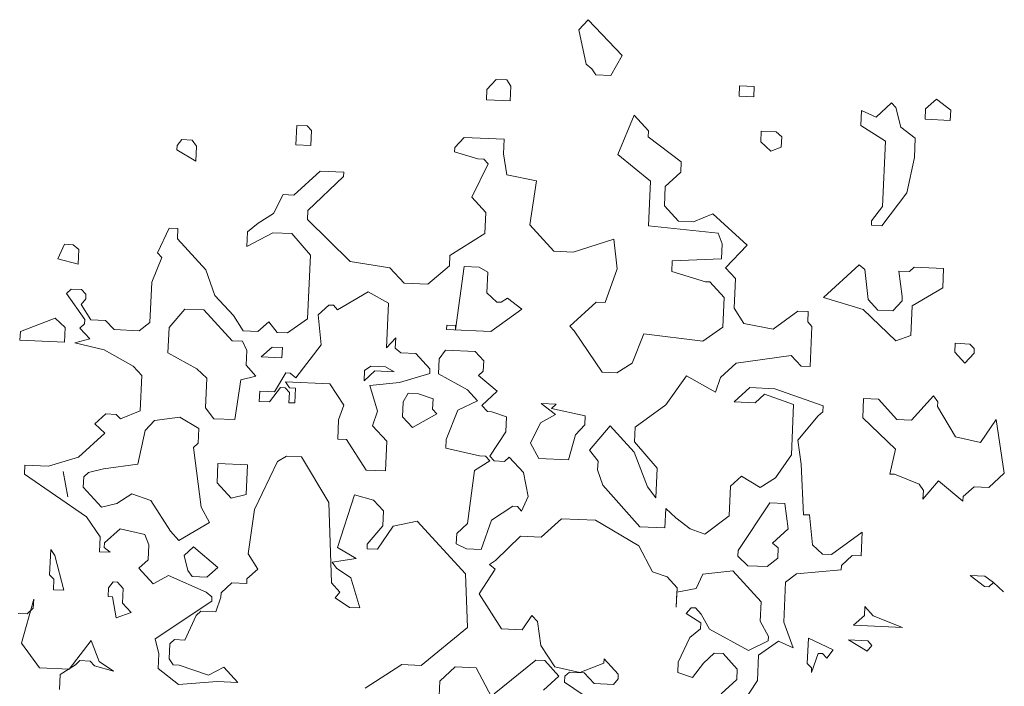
# Model space of a CAD drawing. Header units: metres. Extents: x 199581 to 207779, y 462378 to 466293.
# Tile 38 of 134: x 207399.858 to 207400.627, y 465968.136 to 465968.656. Entities that reach past the tile are written whole.
import ezdxf

# ---------------------------------------------------------------- set-up
doc = ezdxf.new("R2010")
doc.units = ezdxf.units.M
doc.layers.get('0').update_dxf_attribs({"lineweight": 25})
doc.layers.add('V-WE-GR-BOOM-SD', color=10, linetype='Continuous', lineweight=18)

# ---------------------------------------------------------------- blocks, each defined once
blk = doc.blocks.new('struik2')
for p, q in [((215453.9512, 542678.1379), (215453.9265, 542678.1092)), ((215454.0493, 542678.0432), (215453.9512, 542678.1379)), ((215453.9265, 542678.1092), (215453.9508, 542678.0148)), ((215454.0204, 542677.9859), (215454.0493, 542678.0432)), ((215453.9508, 542678.0148), (215453.9672, 542678.0024)), ((215453.9672, 542678.0024), (215453.9794, 542677.986)), ((215453.9794, 542677.986), (215454.0204, 542677.9859)), ((215454.3773, 542677.9724), (215454.3772, 542677.9437)), ((215454.4183, 542677.9723), (215454.3773, 542677.9724)), ((215454.4182, 542677.9436), (215454.4183, 542677.9723)), ((215453.7045, 542677.9623), (215453.6798, 542677.9336)), ((215453.7332, 542677.9622), (215453.7045, 542677.9623)), ((215453.7455, 542677.9457), (215453.7332, 542677.9622)), ((215453.7453, 542677.9047), (215453.7455, 542677.9457)), ((215454.9229, 542677.9583), (215454.8941, 542677.9297)), ((215454.9638, 542677.9295), (215454.9229, 542677.9583)), ((215453.6798, 542677.9336), (215453.6797, 542677.9049)), ((215454.3772, 542677.9437), (215454.4182, 542677.9436)), ((215454.7176, 542677.918), (215454.7175, 542677.8769)), ((215454.7586, 542677.9014), (215454.7176, 542677.918)), ((215454.7998, 542677.9423), (215454.7586, 542677.9014)), ((215454.812, 542677.93), (215454.7998, 542677.9423)), ((215454.8283, 542677.8766), (215454.812, 542677.93)), ((215454.8941, 542677.9297), (215454.894, 542677.901)), ((215454.9637, 542677.9008), (215454.9638, 542677.9295)), ((215453.6797, 542677.9049), (215453.7453, 542677.9047)), ((215454.894, 542677.901), (215454.9637, 542677.9008)), ((215454.0898, 542677.879), (215454.0485, 542677.7683)), ((215454.1307, 542677.8378), (215454.0898, 542677.879)), ((215454.7175, 542677.8769), (215454.7871, 542677.8357)), ((215454.8692, 542677.8477), (215454.8283, 542677.8766)), ((215454.1307, 542677.8214), (215454.1307, 542677.8378)), ((215454.4426, 542677.8491), (215454.4425, 542677.8204)), ((215454.4836, 542677.849), (215454.4426, 542677.8491)), ((215454.5, 542677.8366), (215454.4836, 542677.849)), ((215454.4999, 542677.8079), (215454.5, 542677.8366)), ((215454.7871, 542677.8357), (215454.7865, 542677.6552)), ((215454.869, 542677.7944), (215454.8692, 542677.8477)), ((215453.1584, 542677.8122), (215453.1582, 542677.7589)), ((215453.1871, 542677.8121), (215453.1584, 542677.8122)), ((215453.1994, 542677.7998), (215453.1871, 542677.8121)), ((215454.2248, 542677.7555), (215454.1307, 542677.8214)), ((215454.4425, 542677.8204), (215454.4711, 542677.7957)), ((215453.1992, 542677.7588), (215453.1994, 542677.7998)), ((215453.6219, 542677.7984), (215453.5972, 542677.7698)), ((215453.7327, 542677.7981), (215453.6219, 542677.7984)), ((215453.7325, 542677.757), (215453.7327, 542677.7981)), ((215454.4711, 542677.7957), (215454.4999, 542677.8079)), ((215454.8523, 542677.696), (215454.869, 542677.7944)), ((215452.8423, 542677.7599), (215452.83, 542677.7435)), ((215452.871, 542677.7598), (215452.8423, 542677.7599)), ((215452.8833, 542677.7434), (215452.871, 542677.7598)), ((215453.1582, 542677.7589), (215453.1992, 542677.7588)), ((215453.5972, 542677.7698), (215453.5972, 542677.7575)), ((215453.5972, 542677.7575), (215453.6627, 542677.7409)), ((215453.7447, 542677.6996), (215453.7325, 542677.757)), ((215454.0485, 542677.7683), (215454.1426, 542677.6983)), ((215454.2247, 542677.7267), (215454.2248, 542677.7555)), ((215452.83, 542677.7435), (215452.8299, 542677.7312)), ((215452.8299, 542677.7312), (215452.8832, 542677.7023)), ((215452.8832, 542677.7023), (215452.8833, 542677.7434)), ((215453.6914, 542677.7285), (215453.6501, 542677.6342)), ((215453.6627, 542677.7409), (215453.6792, 542677.7408)), ((215453.6792, 542677.7408), (215453.6914, 542677.7285)), ((215454.1836, 542677.6859), (215454.2247, 542677.7267)), ((215453.8267, 542677.687), (215453.7447, 542677.6996)), ((215453.2277, 542677.6889), (215453.1578, 542677.6194)), ((215453.1986, 542677.5783), (215453.2933, 542677.6764)), ((215453.2934, 542677.6887), (215453.2277, 542677.6889)), ((215453.2933, 542677.6764), (215453.2934, 542677.6887)), ((215453.814, 542677.564), (215453.8267, 542677.687)), ((215454.1426, 542677.6983), (215454.1422, 542677.5752)), ((215454.1834, 542677.6325), (215454.1836, 542677.6859)), ((215454.7864, 542677.6019), (215454.8523, 542677.696)), ((215454.7865, 542677.6552), (215454.7577, 542677.6143)), ((215453.129, 542677.6195), (215453.1043, 542677.5663)), ((215453.1578, 542677.6194), (215453.129, 542677.6195)), ((215453.6501, 542677.6342), (215453.691, 542677.5931)), ((215454.2243, 542677.5914), (215454.1834, 542677.6325)), ((215453.691, 542677.5931), (215453.6908, 542677.5356)), ((215454.2653, 542677.5912), (215454.2243, 542677.5914)), ((215454.3187, 542677.6157), (215454.2653, 542677.5912)), ((215454.4169, 542677.5333), (215454.3187, 542677.6157)), ((215454.7577, 542677.6143), (215454.7577, 542677.602)), ((215454.7577, 542677.602), (215454.7864, 542677.6019)), ((215453.1043, 542677.5663), (215453.0631, 542677.5377)), ((215453.1986, 542677.5536), (215453.1986, 542677.5783)), ((215453.8835, 542677.494), (215453.814, 542677.564)), ((215454.1422, 542677.5752), (215454.335, 542677.5623)), ((215453.0631, 542677.5377), (215453.0343, 542677.5131)), ((215453.3213, 542677.4425), (215453.1986, 542677.5536)), ((215454.335, 542677.5623), (215454.3472, 542677.5335)), ((215452.8169, 542677.5138), (215452.788, 542677.4442)), ((215452.8415, 542677.5138), (215452.8169, 542677.5138)), ((215452.8414, 542677.485), (215452.8415, 542677.5138)), ((215453.0343, 542677.5131), (215453.0342, 542677.4721)), ((215453.0342, 542677.4721), (215453.1041, 542677.5129)), ((215453.1041, 542677.5129), (215453.1574, 542677.5127)), ((215453.1574, 542677.5127), (215453.2106, 542677.4551)), ((215453.6908, 542677.5356), (215453.5962, 542677.4703)), ((215454.0477, 542677.5345), (215453.9368, 542677.4938)), ((215454.0598, 542677.4524), (215454.0477, 542677.5345)), ((215454.3472, 542677.5335), (215454.3471, 542677.4925)), ((215454.3593, 542677.4679), (215454.4169, 542677.5333)), ((215452.9232, 542677.4027), (215452.8414, 542677.485)), ((215453.9368, 542677.4938), (215453.8835, 542677.494)), ((215454.3471, 542677.4925), (215454.2116, 542677.4806)), ((215454.7286, 542677.4913), (215454.6339, 542677.3972)), ((215454.7449, 542677.4789), (215454.7286, 542677.4913)), ((215454.8804, 542677.4908), (215454.868, 542677.4785)), ((215454.9624, 542677.4905), (215454.8804, 542677.4908)), ((215454.9622, 542677.4372), (215454.9624, 542677.4905)), ((215452.5296, 542677.4573), (215452.513, 542677.4164)), ((215452.5542, 542677.4573), (215452.5296, 542677.4573)), ((215452.5705, 542677.4449), (215452.5542, 542677.4573)), ((215453.2106, 542677.4551), (215453.21, 542677.2787)), ((215453.5962, 542677.4703), (215453.5961, 542677.4416)), ((215454.2116, 542677.4806), (215454.2115, 542677.4519)), ((215454.3879, 542677.439), (215454.3593, 542677.4679)), ((215454.757, 542677.3968), (215454.7449, 542677.4789)), ((215454.868, 542677.4785), (215454.8393, 542677.4786)), ((215454.8393, 542677.4786), (215454.8514, 542677.4088)), ((215452.5704, 542677.4039), (215452.5705, 542677.4449)), ((215452.8002, 542677.4319), (215452.7754, 542677.3622)), ((215452.788, 542677.4442), (215452.8002, 542677.4319)), ((215453.432, 542677.4298), (215453.3213, 542677.4425)), ((215453.4729, 542677.3887), (215453.432, 542677.4298)), ((215453.5961, 542677.4416), (215453.5385, 542677.3884)), ((215453.6372, 542677.4415), (215453.6202, 542677.2651)), ((215453.6782, 542677.4413), (215453.6372, 542677.4415)), ((215453.7028, 542677.4289), (215453.6782, 542677.4413)), ((215453.7026, 542677.3715), (215453.7028, 542677.4289)), ((215454.0307, 542677.3581), (215454.0598, 542677.4524)), ((215454.2115, 542677.4519), (215454.3058, 542677.427)), ((215454.3058, 542677.427), (215454.3181, 542677.427)), ((215454.3181, 542677.427), (215454.359, 542677.3858)), ((215454.3876, 542677.357), (215454.3879, 542677.439)), ((215454.88, 542677.3841), (215454.9622, 542677.4372)), ((215452.513, 542677.4164), (215452.5704, 542677.4039)), ((215452.9517, 542677.3329), (215452.9232, 542677.4027)), ((215454.8514, 542677.4088), (215454.8513, 542677.3965)), ((215453.5385, 542677.3884), (215453.4729, 542677.3887)), ((215454.359, 542677.3858), (215454.3588, 542677.3038)), ((215454.6339, 542677.3972), (215454.7446, 542677.3682)), ((215454.7856, 542677.368), (215454.757, 542677.3968)), ((215454.8513, 542677.3965), (215454.8266, 542677.3679)), ((215454.8798, 542677.3021), (215454.88, 542677.3841)), ((215452.7754, 542677.3622), (215452.775, 542677.2514)), ((215453.3743, 542677.3603), (215453.2921, 542677.3072)), ((215453.4317, 542677.3314), (215453.3743, 542677.3603)), ((215453.7312, 542677.3468), (215453.7026, 542677.3715)), ((215453.7435, 542677.3468), (215453.7312, 542677.3468)), ((215453.76, 542677.359), (215453.7435, 542677.3468)), ((215453.8009, 542677.3302), (215453.76, 542677.359)), ((215453.9362, 542677.2887), (215454.0061, 542677.3582)), ((215454.0061, 542677.3582), (215454.0307, 542677.3581)), ((215454.4162, 542677.3159), (215454.3876, 542677.357)), ((215454.564, 542677.3564), (215454.4982, 542677.3033)), ((215454.5928, 542677.3563), (215454.564, 542677.3564)), ((215454.5927, 542677.3276), (215454.5928, 542677.3563)), ((215454.7446, 542677.3682), (215454.8387, 542677.2858)), ((215454.8266, 542677.3679), (215454.7856, 542677.368)), ((215452.5538, 542677.3342), (215452.5414, 542677.3219)), ((215452.5414, 542677.3219), (215452.5945, 542677.252)), ((215452.5825, 542677.3341), (215452.5538, 542677.3342)), ((215452.5948, 542677.3217), (215452.5825, 542677.3341)), ((215452.5947, 542677.3094), (215452.5948, 542677.3217)), ((215453.0049, 542677.2794), (215452.9517, 542677.3329)), ((215453.2676, 542677.3196), (215453.2387, 542677.291)), ((215453.2799, 542677.3195), (215453.2676, 542677.3196)), ((215453.2921, 542677.3072), (215453.2799, 542677.3195)), ((215453.4313, 542677.2083), (215453.4317, 542677.3314)), ((215453.7186, 542677.2648), (215453.8009, 542677.3302)), ((215454.6049, 542677.3153), (215454.5927, 542677.3276)), ((215452.5824, 542677.2931), (215452.5947, 542677.3094)), ((215452.6109, 542677.252), (215452.5824, 542677.2931)), ((215452.8695, 542677.2921), (215452.8283, 542677.2389)), ((215452.9229, 542677.292), (215452.8695, 542677.2921)), ((215453.0046, 542677.2097), (215452.9229, 542677.292)), ((215453.2387, 542677.291), (215453.2508, 542677.2089)), ((215454.3588, 542677.3038), (215454.3053, 542677.2629)), ((215454.4982, 542677.3033), (215454.4162, 542677.3159)), ((215454.6046, 542677.2045), (215454.6049, 542677.3153)), ((215454.8387, 542677.2858), (215454.8798, 542677.3021)), ((215453.0335, 542677.2383), (215453.0049, 542677.2794)), ((215453.1033, 542677.2668), (215453.0745, 542677.2382)), ((215453.1278, 542677.238), (215453.1033, 542677.2668)), ((215453.21, 542677.2787), (215453.1565, 542677.2379)), ((215453.6202, 542677.2774), (215453.5956, 542677.2775)), ((215453.5956, 542677.2775), (215453.5956, 542677.2652)), ((215453.5956, 542677.2652), (215453.7186, 542677.2648)), ((215453.6202, 542677.2651), (215453.6202, 542677.2774)), ((215453.9484, 542677.2764), (215453.9362, 542677.2887)), ((215454.0301, 542677.1653), (215453.9484, 542677.2764)), ((215454.1412, 542677.2757), (215454.1123, 542677.1938)), ((215454.3053, 542677.2629), (215454.1412, 542677.2757)), ((215455.0028, 542677.2853), (215455.0027, 542677.2607)), ((215455.0438, 542677.2851), (215455.0028, 542677.2853)), ((215455.0561, 542677.2728), (215455.0438, 542677.2851)), ((215455.056, 542677.2605), (215455.0561, 542677.2728)), ((215452.5125, 542677.2523), (215452.418, 542677.2115)), ((215452.5411, 542677.2276), (215452.5125, 542677.2523)), ((215452.5945, 542677.2397), (215452.5821, 542677.2274)), ((215452.5945, 542677.252), (215452.5945, 542677.2397)), ((215452.652, 542677.2518), (215452.6109, 542677.252)), ((215452.6765, 542677.2271), (215452.652, 542677.2518)), ((215452.775, 542677.2514), (215452.7462, 542677.2269)), ((215452.8283, 542677.2389), (215452.8281, 542677.1692)), ((215453.0745, 542677.2382), (215453.0335, 542677.2383)), ((215453.1565, 542677.2379), (215453.1278, 542677.238)), ((215453.456, 542677.2369), (215453.4313, 542677.2083)), ((215453.4559, 542677.2082), (215453.456, 542677.2369)), ((215455.0027, 542677.2607), (215455.0313, 542677.2319)), ((215455.0313, 542677.2319), (215455.056, 542677.2605)), ((215452.418, 542677.2115), (215452.4179, 542677.1869)), ((215452.541, 542677.1865), (215452.5411, 542677.2276)), ((215452.5821, 542677.2274), (215452.6108, 542677.1986)), ((215452.7462, 542677.2269), (215452.6765, 542677.2271)), ((215453.0334, 542677.2096), (215453.0046, 542677.2097)), ((215453.0456, 542677.1849), (215453.0334, 542677.2096)), ((215454.3995, 542677.2052), (215454.5513, 542677.2334)), ((215454.5513, 542677.2334), (215454.58, 542677.2046)), ((215452.4179, 542677.1869), (215452.541, 542677.1865)), ((215452.6108, 542677.1986), (215452.5697, 542677.1864)), ((215452.5697, 542677.1864), (215452.6517, 542677.1698)), ((215453.0455, 542677.1439), (215453.0456, 542677.1849)), ((215453.1154, 542677.197), (215453.0866, 542677.1684)), ((215453.1441, 542677.1969), (215453.1154, 542677.197)), ((215453.144, 542677.1682), (215453.1441, 542677.1969)), ((215453.2508, 542677.2089), (215453.1848, 542677.1147)), ((215453.4723, 542677.1958), (215453.4559, 542677.2082)), ((215453.5133, 542677.1957), (215453.4723, 542677.1958)), ((215453.5542, 542677.1546), (215453.5133, 542677.1957)), ((215453.5789, 542677.1832), (215453.5788, 542677.1422)), ((215453.5954, 542677.2078), (215453.5789, 542677.1832)), ((215453.6774, 542677.2075), (215453.5954, 542677.2078)), ((215453.702, 542677.1828), (215453.6774, 542677.2075)), ((215453.7019, 542677.1541), (215453.702, 542677.1828)), ((215454.1123, 542677.1938), (215454.0711, 542677.1652)), ((215454.3583, 542677.1643), (215454.3995, 542677.2052)), ((215454.58, 542677.2046), (215454.6046, 542677.2045)), ((215452.6517, 542677.1698), (215452.7336, 542677.1285)), ((215452.8281, 542677.1692), (215452.91, 542677.1279)), ((215453.0866, 542677.1684), (215453.144, 542677.1682)), ((215453.3901, 542677.1551), (215453.3736, 542677.1428)), ((215453.4311, 542677.155), (215453.3901, 542677.1551)), ((215453.4557, 542677.1426), (215453.4311, 542677.155)), ((215454.0711, 542677.1652), (215454.0301, 542677.1653)), ((215454.2104, 542677.0827), (215454.264, 542677.1646)), ((215454.264, 542677.1646), (215454.3459, 542677.1233)), ((215454.3459, 542677.1233), (215454.3583, 542677.1643)), ((215452.7336, 542677.1285), (215452.7582, 542677.1038)), ((215452.91, 542677.1279), (215452.9387, 542677.1032)), ((215453.0741, 542677.1151), (215453.0455, 542677.1439)), ((215453.3736, 542677.1428), (215453.3736, 542677.1141)), ((215453.3736, 542677.1141), (215453.4024, 542677.1427)), ((215453.4024, 542677.1427), (215453.4557, 542677.1426)), ((215453.472, 542677.1138), (215453.5542, 542677.1423)), ((215453.5542, 542677.1423), (215453.5542, 542677.1546)), ((215453.5788, 542677.1422), (215453.6607, 542677.1009)), ((215453.6895, 542677.1418), (215453.7019, 542677.1541)), ((215453.7427, 542677.1006), (215453.6895, 542677.1418)), ((215454.4403, 542677.1394), (215454.3991, 542677.0985)), ((215454.51, 542677.1392), (215454.4403, 542677.1394)), ((215454.6453, 542677.0977), (215454.51, 542677.1392)), ((215454.949, 542677.1378), (215454.8913, 542677.0682)), ((215454.9612, 542677.1213), (215454.949, 542677.1378)), ((215452.7582, 542677.1038), (215452.7578, 542677.0053)), ((215452.9387, 542677.1032), (215452.9384, 542677.0212)), ((215453.0204, 542676.9922), (215453.033, 542677.1029)), ((215453.033, 542677.1029), (215453.0741, 542677.1151)), ((215453.1562, 542677.1271), (215453.1273, 542677.0739)), ((215453.1683, 542677.0861), (215453.1561, 542677.1025)), ((215453.1561, 542677.1025), (215453.2792, 542677.1021)), ((215453.1685, 542677.1271), (215453.1562, 542677.1271)), ((215453.1848, 542677.1147), (215453.1685, 542677.1271)), ((215453.2792, 542677.1021), (215453.32, 542677.0445)), ((215453.3899, 542677.1018), (215453.472, 542677.1138)), ((215453.4143, 542677.0319), (215453.3899, 542677.1018)), ((215453.6607, 542677.1009), (215453.6893, 542677.0721)), ((215453.7016, 542677.0597), (215453.7427, 542677.1006)), ((215454.4566, 542677.0983), (215454.4812, 542677.1229)), ((215454.4812, 542677.1229), (215454.5632, 542677.098)), ((215454.7561, 542677.122), (215454.7559, 542677.0686)), ((215454.7971, 542677.1218), (215454.7561, 542677.122)), ((215454.8503, 542677.0683), (215454.7971, 542677.1218)), ((215454.9612, 542677.109), (215454.9612, 542677.1213)), ((215455.0143, 542677.0268), (215454.9612, 542677.109)), ((215453.0863, 542677.074), (215453.0862, 542677.0453)), ((215453.1273, 542677.0739), (215453.0863, 542677.074)), ((215453.1149, 542677.0452), (215453.1437, 542677.0861)), ((215453.1437, 542677.0861), (215453.156, 542677.0861)), ((215453.156, 542677.0861), (215453.1683, 542677.0738)), ((215453.1683, 542677.0738), (215453.1682, 542677.045)), ((215453.1848, 542677.086), (215453.1683, 542677.0861)), ((215453.1846, 542677.045), (215453.1848, 542677.086)), ((215453.4965, 542677.085), (215453.4842, 542677.0604)), ((215453.5253, 542677.0849), (215453.4965, 542677.085)), ((215453.5662, 542677.0725), (215453.5253, 542677.0849)), ((215454.1281, 542677.0173), (215454.2104, 542677.0827)), ((215454.3991, 542677.0985), (215454.4566, 542677.0983)), ((215454.5632, 542677.098), (215454.5628, 542676.9585)), ((215454.6329, 542677.069), (215454.6452, 542677.0813)), ((215454.6452, 542677.0813), (215454.6453, 542677.0977)), ((215455.1252, 542677.0798), (215455.084, 542677.0143)), ((215455.1534, 542676.932), (215455.1252, 542677.0798)), ((215453.4842, 542677.0604), (215453.484, 542677.0194)), ((215453.5661, 542677.0438), (215453.5662, 542677.0725)), ((215453.6893, 542677.0721), (215453.6359, 542677.0435)), ((215453.7179, 542677.0433), (215453.7016, 542677.0597)), ((215453.9067, 542677.0714), (215453.8657, 542677.0715)), ((215453.8657, 542677.0715), (215453.9066, 542677.0427)), ((215453.8944, 542677.0591), (215453.9067, 542677.0714)), ((215453.9887, 542677.0424), (215453.8944, 542677.0591)), ((215454.5793, 542676.9995), (215454.6329, 542677.069)), ((215454.7559, 542677.0686), (215454.85, 542676.9863)), ((215454.8913, 542677.0682), (215454.8503, 542677.0683)), ((215452.9384, 542677.0212), (215452.9629, 542676.9924)), ((215453.0862, 542677.0453), (215453.1149, 542677.0452)), ((215453.1682, 542677.045), (215453.1846, 542677.045)), ((215453.32, 542677.0445), (215453.3076, 542677.0036)), ((215453.4019, 542676.991), (215453.4143, 542677.0319)), ((215453.484, 542677.0194), (215453.5126, 542676.9906)), ((215453.5126, 542676.9906), (215453.5784, 542677.0314)), ((215453.5784, 542677.0314), (215453.5661, 542677.0438)), ((215453.6359, 542677.0435), (215453.6069, 542676.9616)), ((215453.7302, 542677.0432), (215453.7179, 542677.0433)), ((215453.7712, 542677.0308), (215453.7302, 542677.0432)), ((215453.7711, 542676.9898), (215453.7712, 542677.0308)), ((215453.9066, 542677.0427), (215453.8655, 542677.0182)), ((215453.9886, 542677.0178), (215453.9887, 542677.0424)), ((215455.084, 542677.0143), (215455.0143, 542677.0268)), ((215452.6634, 542676.9933), (215452.6346, 542676.9647)), ((215452.6922, 542676.9932), (215452.6634, 542676.9933)), ((215452.7044, 542676.9809), (215452.6922, 542676.9932)), ((215452.7578, 542677.0053), (215452.7044, 542676.9809)), ((215452.8686, 542676.9927), (215452.7988, 542676.9806)), ((215452.9218, 542676.9638), (215452.8686, 542676.9927)), ((215452.9629, 542676.9924), (215453.0204, 542676.9922)), ((215453.3076, 542677.0036), (215453.3074, 542676.9502)), ((215453.8655, 542677.0182), (215453.8407, 542676.9608)), ((215453.9639, 542676.9891), (215453.9886, 542677.0178)), ((215454.0048, 542676.948), (215454.0584, 542677.0176)), ((215454.0584, 542677.0176), (215454.1279, 542676.9476)), ((215454.128, 542676.9763), (215454.1281, 542677.0173)), ((215454.5914, 542676.9338), (215454.5793, 542676.9995)), ((215452.6346, 542676.9647), (215452.6633, 542676.94)), ((215452.7988, 542676.9806), (215452.7741, 542676.9519)), ((215453.4428, 542676.9498), (215453.4019, 542676.991)), ((215453.7298, 542676.9202), (215453.7711, 542676.9898)), ((215453.9473, 542676.9195), (215453.9639, 542676.9891)), ((215454.1934, 542676.9064), (215454.128, 542676.9763)), ((215454.85, 542676.9863), (215454.8375, 542676.9166)), ((215452.6633, 542676.94), (215452.5933, 542676.8705)), ((215452.7741, 542676.9519), (215452.7574, 542676.8576)), ((215452.9217, 542676.9228), (215452.9218, 542676.9638)), ((215453.3074, 542676.9502), (215453.332, 542676.9502)), ((215453.332, 542676.9502), (215453.3892, 542676.8679)), ((215453.4425, 542676.8677), (215453.4428, 542676.9498)), ((215453.6069, 542676.9616), (215453.6068, 542676.937)), ((215453.6068, 542676.937), (215453.7011, 542676.9202)), ((215453.8407, 542676.9608), (215453.8652, 542676.9197)), ((215454.0293, 542676.9192), (215454.0048, 542676.948)), ((215454.1279, 542676.9476), (215454.1686, 542676.8531)), ((215454.5628, 542676.9585), (215454.5215, 542676.893)), ((215452.9093, 542676.9105), (215452.9217, 542676.9228)), ((215452.9375, 542676.7463), (215452.9093, 542676.9105)), ((215453.7011, 542676.9202), (215453.7175, 542676.9202)), ((215453.7175, 542676.9202), (215453.7298, 542676.9078)), ((215453.7421, 542676.9078), (215453.7298, 542676.9202)), ((215453.7832, 542676.92), (215453.7708, 542676.9077)), ((215453.8241, 542676.8788), (215453.7832, 542676.92)), ((215453.8652, 542676.9197), (215453.9473, 542676.9195)), ((215454.0292, 542676.8946), (215454.0293, 542676.9192)), ((215454.6033, 542676.7943), (215454.5914, 542676.9338)), ((215454.8375, 542676.9166), (215454.8498, 542676.9165)), ((215454.8498, 542676.9165), (215454.9195, 542676.8917)), ((215455.1123, 542676.8911), (215455.1534, 542676.932)), ((215453.1431, 542676.881), (215453.1677, 542676.8973)), ((215453.1677, 542676.8973), (215453.2088, 542676.8972)), ((215453.2088, 542676.8972), (215453.2904, 542676.7739)), ((215453.7298, 542676.9078), (215453.6887, 542676.8793)), ((215453.7708, 542676.9077), (215453.7421, 542676.9078)), ((215454.0455, 542676.8535), (215454.0292, 542676.8946)), ((215454.1931, 542676.8243), (215454.1934, 542676.9064)), ((215454.4272, 542676.8933), (215454.3984, 542676.8647)), ((215454.4804, 542676.8644), (215454.4272, 542676.8933)), ((215454.5215, 542676.893), (215454.4804, 542676.8644)), ((215454.9195, 542676.8917), (215454.9317, 542676.8753)), ((215454.9316, 542676.8506), (215454.9728, 542676.9038)), ((215454.9728, 542676.9038), (215455.0424, 542676.8503)), ((215455.0424, 542676.8626), (215455.0713, 542676.8912)), ((215455.0713, 542676.8912), (215455.1123, 542676.8911)), ((215452.5933, 542676.8705), (215452.5112, 542676.842)), ((215452.7574, 542676.8576), (215452.663, 542676.8415)), ((215452.9789, 542676.8692), (215452.9788, 542676.8159)), ((215453.061, 542676.869), (215452.9789, 542676.8692)), ((215453.0607, 542676.7869), (215453.061, 542676.869)), ((215453.0852, 542676.7458), (215453.1431, 542676.881)), ((215453.3892, 542676.8679), (215453.4425, 542676.8677)), ((215453.6887, 542676.8793), (215453.6759, 542676.7316)), ((215453.8403, 542676.8131), (215453.8241, 542676.8788)), ((215454.3984, 542676.8647), (215454.3981, 542676.7826)), ((215454.9317, 542676.8753), (215454.9316, 542676.8506)), ((215455.0424, 542676.8503), (215455.0424, 542676.8626)), ((215452.4455, 542676.8422), (215452.4454, 542676.8176)), ((215452.5112, 542676.842), (215452.4455, 542676.8422)), ((215452.5683, 542676.7598), (215452.5522, 542676.8296)), ((215452.5522, 542676.8296), (215452.5683, 542676.7598)), ((215452.6219, 542676.8294), (215452.6095, 542676.8171)), ((215452.663, 542676.8415), (215452.6219, 542676.8294)), ((215454.1518, 542676.7424), (215454.0455, 542676.8535)), ((215454.1686, 542676.8531), (215454.1931, 542676.8243)), ((215452.4454, 542676.8176), (215452.6215, 542676.7063)), ((215452.6095, 542676.8171), (215452.6095, 542676.7884)), ((215452.9788, 542676.8159), (215453.0197, 542676.7748)), ((215453.8237, 542676.7722), (215453.8403, 542676.8131)), ((215454.509, 542676.8233), (215454.4265, 542676.6882)), ((215454.55, 542676.8232), (215454.509, 542676.8233)), ((215454.5621, 542676.7534), (215454.55, 542676.8232)), ((215452.6095, 542676.7884), (215452.6626, 542676.7349)), ((215452.7037, 542676.7471), (215452.7448, 542676.7756)), ((215452.7448, 542676.7756), (215452.7981, 542676.7591)), ((215453.0197, 542676.7748), (215453.0607, 542676.7869)), ((215453.2904, 542676.7739), (215453.3061, 542676.5523)), ((215453.3187, 542676.6507), (215453.3602, 542676.7983)), ((215453.3602, 542676.7983), (215453.4135, 542676.7858)), ((215453.4135, 542676.7858), (215453.4421, 542676.757)), ((215453.7416, 542676.7437), (215453.7992, 542676.7846)), ((215453.7992, 542676.7846), (215453.8115, 542676.7845)), ((215453.8115, 542676.7845), (215453.8237, 542676.7722)), ((215454.2217, 542676.7955), (215454.2216, 542676.7422)), ((215454.2504, 542676.7708), (215454.2217, 542676.7955)), ((215454.3981, 542676.7826), (215454.3323, 542676.7295)), ((215454.6197, 542676.7942), (215454.6033, 542676.7943)), ((215454.6317, 542676.7121), (215454.6197, 542676.7942)), ((215452.6626, 542676.7349), (215452.7037, 542676.7471)), ((215452.7981, 542676.7591), (215452.8552, 542676.6768)), ((215452.962, 542676.7052), (215452.9375, 542676.7463)), ((215453.4421, 542676.757), (215453.442, 542676.716)), ((215453.8809, 542676.7022), (215453.9344, 542676.7554)), ((215453.9344, 542676.7554), (215454.0288, 542676.7551)), ((215454.0288, 542676.7551), (215454.1517, 542676.6891)), ((215454.2913, 542676.7419), (215454.2504, 542676.7708)), ((215454.5209, 542676.7125), (215454.5621, 542676.7534)), ((215454.7672, 542676.7527), (215454.685, 542676.6873)), ((215454.767, 542676.6871), (215454.7672, 542676.7527)), ((215453.0725, 542676.6228), (215453.0852, 542676.7458)), ((215453.4707, 542676.7159), (215453.5364, 542676.7321)), ((215453.5364, 542676.7321), (215453.6755, 542676.5921)), ((215453.6759, 542676.7316), (215453.6471, 542676.703)), ((215453.7167, 542676.6617), (215453.7416, 542676.7437)), ((215454.2216, 542676.7422), (215454.1518, 542676.7424)), ((215454.3323, 542676.7295), (215454.2913, 542676.7419)), ((215452.6215, 542676.7063), (215452.6623, 542676.6528)), ((215452.8798, 542676.6521), (215452.962, 542676.7052)), ((215453.442, 542676.716), (215453.4008, 542676.6628)), ((215453.4295, 542676.6504), (215453.4707, 542676.7159)), ((215453.6471, 542676.703), (215453.647, 542676.6743)), ((215453.7576, 542676.6329), (215453.8235, 542676.7024)), ((215453.8235, 542676.7024), (215453.8809, 542676.7022)), ((215454.5373, 542676.7001), (215454.5209, 542676.7125)), ((215454.5372, 542676.6714), (215454.5373, 542676.7001)), ((215454.6604, 542676.6874), (215454.6317, 542676.7121)), ((215452.6746, 542676.6364), (215452.7158, 542676.6773)), ((215452.7158, 542676.6773), (215452.7855, 542676.6647)), ((215452.7855, 542676.6647), (215452.7977, 542676.636)), ((215452.8552, 542676.6768), (215452.8798, 542676.6521)), ((215453.647, 542676.6743), (215453.6757, 542676.6619)), ((215454.1517, 542676.6891), (215454.1925, 542676.6192)), ((215454.4265, 542676.6882), (215454.4265, 542676.6718)), ((215454.4265, 542676.6718), (215454.4551, 542676.6471)), ((215454.5084, 542676.6469), (215454.5372, 542676.6714)), ((215454.685, 542676.6873), (215454.6604, 542676.6874)), ((215454.7136, 542676.6585), (215454.7424, 542676.6872)), ((215454.7424, 542676.6872), (215454.767, 542676.6871)), ((215452.6623, 542676.6528), (215452.6622, 542676.6118)), ((215453.372, 542676.6218), (215453.3187, 542676.6507)), ((215453.4008, 542676.6628), (215453.4008, 542676.6505)), ((215453.4008, 542676.6505), (215453.4295, 542676.6504)), ((215453.6757, 542676.6619), (215453.7167, 542676.6617)), ((215454.4551, 542676.6471), (215454.5084, 542676.6469)), ((215454.5904, 542676.6302), (215454.7136, 542676.6462)), ((215454.7136, 542676.6462), (215454.7136, 542676.6585)), ((215455.1115, 542676.6449), (215455.0705, 542676.6451)), ((215455.0705, 542676.6451), (215455.1114, 542676.6162)), ((215455.136, 542676.6285), (215455.1115, 542676.6449)), ((215452.5268, 542676.6122), (215452.5266, 542676.5425)), ((215452.5391, 542676.5958), (215452.5268, 542676.6122)), ((215452.6622, 542676.6118), (215452.6909, 542676.6117)), ((215452.6746, 542676.6241), (215452.6746, 542676.6364)), ((215452.6909, 542676.6117), (215452.6746, 542676.6241)), ((215452.7977, 542676.636), (215452.7975, 542676.595)), ((215452.9207, 542676.6356), (215452.8961, 542676.6111)), ((215452.8961, 542676.6111), (215452.9082, 542676.57)), ((215452.9903, 542676.582), (215452.9207, 542676.6356)), ((215453.1011, 542676.5817), (215453.0725, 542676.6228)), ((215453.3063, 542676.6097), (215453.372, 542676.6218)), ((215453.7412, 542676.6206), (215453.7576, 542676.6329)), ((215453.7576, 542676.6083), (215453.7412, 542676.6206)), ((215454.1925, 542676.6192), (215454.2334, 542676.6067)), ((215454.3154, 542676.5778), (215454.3319, 542676.6187)), ((215454.3319, 542676.6187), (215454.414, 542676.6308)), ((215454.414, 542676.6308), (215454.4958, 542676.5485)), ((215454.5616, 542676.6057), (215454.5904, 542676.6302)), ((215455.1114, 542676.6162), (215455.1237, 542676.6162)), ((215455.1237, 542676.6162), (215455.136, 542676.6285)), ((215455.136, 542676.6285), (215455.1647, 542676.6037)), ((215455.1647, 542676.6037), (215455.136, 542676.6285)), ((215452.5675, 542676.5013), (215452.5391, 542676.5958)), ((215452.7975, 542676.595), (215452.7728, 542676.5704)), ((215453.3185, 542676.5933), (215453.3063, 542676.6097)), ((215453.3595, 542676.5685), (215453.3185, 542676.5933)), ((215453.6755, 542676.5921), (215453.6873, 542676.4444)), ((215453.7163, 542676.5387), (215453.7576, 542676.6083)), ((215454.2334, 542676.6067), (215454.2621, 542676.5779)), ((215454.5613, 542676.4949), (215454.5616, 542676.6057)), ((215452.7728, 542676.5704), (215452.8137, 542676.5293)), ((215452.9082, 542676.57), (215452.9205, 542676.5535)), ((215452.9615, 542676.5534), (215452.9903, 542676.582)), ((215453.0723, 542676.5531), (215453.1011, 542676.5817)), ((215453.3879, 542676.4864), (215453.3595, 542676.5685)), ((215454.2621, 542676.5779), (215454.2619, 542676.5246)), ((215454.2619, 542676.5246), (215454.262, 542676.5656)), ((215454.262, 542676.5656), (215454.3154, 542676.5778)), ((215452.5266, 542676.5425), (215452.5389, 542676.5302)), ((215452.5389, 542676.5302), (215452.5388, 542676.5014)), ((215452.703, 542676.5296), (215452.6906, 542676.5133)), ((215452.7153, 542676.5296), (215452.703, 542676.5296)), ((215452.7316, 542676.5131), (215452.7153, 542676.5296)), ((215452.8137, 542676.5293), (215452.8548, 542676.5538)), ((215452.8548, 542676.5538), (215452.9614, 542676.5124)), ((215452.9205, 542676.5535), (215452.9615, 542676.5534)), ((215453.0024, 542676.5123), (215453.0312, 542676.5409)), ((215453.0312, 542676.5409), (215453.0722, 542676.5407)), ((215453.0722, 542676.5407), (215453.0723, 542676.5531)), ((215453.3061, 542676.5523), (215453.3306, 542676.5276)), ((215453.7816, 542676.4441), (215453.7163, 542676.5387)), ((215454.4958, 542676.5485), (215454.4956, 542676.4951)), ((215454.783, 542676.5475), (215454.7829, 542676.5229)), ((215454.8075, 542676.5229), (215454.783, 542676.5475)), ((215452.5388, 542676.5014), (215452.5675, 542676.5013)), ((215452.6906, 542676.5133), (215452.6905, 542676.4886)), ((215452.7315, 542676.4721), (215452.7316, 542676.5131)), ((215452.9614, 542676.5124), (215452.9777, 542676.5)), ((215453.0024, 542676.4999), (215453.0024, 542676.5123)), ((215453.3306, 542676.5276), (215453.3183, 542676.5112)), ((215453.3183, 542676.5112), (215453.3592, 542676.4865)), ((215454.3029, 542676.5245), (215454.2906, 542676.5081)), ((215454.2906, 542676.5081), (215454.3315, 542676.4834)), ((215454.3152, 542676.5244), (215454.3029, 542676.5245)), ((215454.3316, 542676.508), (215454.3152, 542676.5244)), ((215454.3561, 542676.4669), (215454.3316, 542676.508)), ((215454.7829, 542676.5229), (215454.7541, 542676.4943)), ((215454.8895, 542676.4939), (215454.8075, 542676.5229)), ((215452.6905, 542676.4886), (215452.7028, 542676.4886)), ((215452.7028, 542676.4886), (215452.715, 542676.4311)), ((215452.9777, 542676.4877), (215452.8256, 542676.3774)), ((215452.9777, 542676.5), (215452.9777, 542676.4877)), ((215452.9899, 542676.459), (215453.0024, 542676.4999)), ((215453.3592, 542676.4865), (215453.3879, 542676.4864)), ((215453.8638, 542676.4849), (215453.8391, 542676.4439)), ((215453.8802, 542676.4684), (215453.8638, 542676.4849)), ((215454.3315, 542676.4834), (215454.3314, 542676.4669)), ((215454.4956, 542676.4951), (215454.5201, 542676.454)), ((215454.5898, 542676.4251), (215454.5613, 542676.4949)), ((215454.7541, 542676.4943), (215454.8895, 542676.4939)), ((215452.4563, 542676.3499), (215452.4854, 542676.4729)), ((215452.4853, 542676.4483), (215452.4688, 542676.4319)), ((215452.4854, 542676.4729), (215452.4853, 542676.4483)), ((215452.715, 542676.4311), (215452.756, 542676.4474)), ((215452.756, 542676.4474), (215452.7315, 542676.4721)), ((215452.9076, 542676.3772), (215452.9365, 542676.4468)), ((215452.9365, 542676.4468), (215452.9489, 542676.4591)), ((215452.9489, 542676.4591), (215452.9899, 542676.459)), ((215453.8923, 542676.4027), (215453.8802, 542676.4684)), ((215454.3314, 542676.4669), (215454.3027, 542676.4424)), ((215454.4667, 542676.4132), (215454.3561, 542676.4669)), ((215454.5201, 542676.454), (215454.5201, 542676.4417)), ((215454.6309, 542676.4537), (215454.6307, 542676.3839)), ((215454.7005, 542676.4247), (215454.6309, 542676.4537)), ((215454.7416, 542676.4533), (215454.7949, 542676.4244)), ((215454.795, 542676.4531), (215454.7416, 542676.4533)), ((215454.8072, 542676.4408), (215454.795, 542676.4531)), ((215452.4688, 542676.4319), (215452.4442, 542676.432)), ((215453.6873, 542676.4444), (215453.5639, 542676.334)), ((215453.8391, 542676.4439), (215453.7816, 542676.4441)), ((215454.3027, 542676.4424), (215454.2737, 542676.3728)), ((215454.5201, 542676.4417), (215454.4667, 542676.4132)), ((215454.4953, 542676.4008), (215454.5488, 542676.4416)), ((215454.5488, 542676.4416), (215454.5898, 542676.4251)), ((215454.684, 542676.4002), (215454.7005, 542676.4247)), ((215454.7949, 542676.4244), (215454.8072, 542676.4408)), ((215453.9331, 542676.3452), (215453.8923, 542676.4027)), ((215454.3434, 542676.3726), (215454.3723, 542676.4012)), ((215454.3723, 542676.4012), (215454.3969, 542676.4011)), ((215454.3969, 542676.4011), (215454.4378, 542676.3599)), ((215454.4951, 542676.331), (215454.4953, 542676.4008)), ((215454.6429, 542676.3593), (215454.6595, 542676.4126)), ((215454.6595, 542676.4126), (215454.6718, 542676.4125)), ((215454.6718, 542676.4125), (215454.684, 542676.4002)), ((215452.6491, 542676.3657), (215452.5914, 542676.2838)), ((215452.6735, 542676.3082), (215452.6491, 542676.3657)), ((215452.8256, 542676.3774), (215452.8377, 542676.3364)), ((215452.8664, 542676.324), (215452.8665, 542676.365)), ((215452.8665, 542676.365), (215452.8789, 542676.3773)), ((215452.8789, 542676.3773), (215452.9076, 542676.3772)), ((215454.0686, 542676.3734), (215454.0685, 542676.3611)), ((215454.1095, 542676.3323), (215454.0686, 542676.3734)), ((215454.2737, 542676.3728), (215454.2736, 542676.3441)), ((215454.3146, 542676.3316), (215454.3434, 542676.3726)), ((215454.6307, 542676.3839), (215454.6429, 542676.3716)), ((215454.6429, 542676.3716), (215454.6429, 542676.3593)), ((215452.5094, 542676.2841), (215452.4563, 542676.3499)), ((215453.7688, 542676.2636), (215453.8798, 542676.3617)), ((215453.8798, 542676.3617), (215453.9045, 542676.3617)), ((215453.9045, 542676.3617), (215453.9453, 542676.3205)), ((215454.0028, 542676.3326), (215453.9331, 542676.3452)), ((215454.0685, 542676.3611), (215454.0028, 542676.3326)), ((215454.2736, 542676.3441), (215454.3146, 542676.3316)), ((215454.4378, 542676.3599), (215454.4377, 542676.3312)), ((215452.8377, 542676.3364), (215452.8376, 542676.2954)), ((215452.8787, 542676.3075), (215452.8664, 542676.324)), ((215453.5105, 542676.3342), (215453.4118, 542676.2648)), ((215453.5639, 542676.334), (215453.5105, 542676.3342)), ((215453.6171, 542676.2928), (215453.6582, 542676.3337)), ((215453.6582, 542676.3337), (215453.7156, 542676.3335)), ((215453.7156, 542676.3335), (215453.7809, 542676.2226)), ((215453.9453, 542676.3205), (215453.9042, 542676.2796)), ((215453.9617, 542676.304), (215453.9618, 542676.3205)), ((215453.9618, 542676.3205), (215453.9741, 542676.3327)), ((215453.9741, 542676.3327), (215454.0151, 542676.3326)), ((215454.0151, 542676.3326), (215454.0437, 542676.3038)), ((215454.0971, 542676.3036), (215454.1094, 542676.32)), ((215454.1094, 542676.32), (215454.1095, 542676.3323)), ((215454.4377, 542676.3312), (215454.3965, 542676.2903)), ((215454.4539, 542676.2614), (215454.4951, 542676.331)), ((215452.5914, 542676.2838), (215452.5094, 542676.2841)), ((215452.5668, 542676.2675), (215452.6079, 542676.2961)), ((215452.6079, 542676.2961), (215452.6202, 542676.3084)), ((215452.6202, 542676.3084), (215452.6489, 542676.3083)), ((215452.6489, 542676.3083), (215452.6612, 542676.2959)), ((215452.6612, 542676.2959), (215452.7145, 542676.2834)), ((215452.7145, 542676.2834), (215452.6735, 542676.3082)), ((215452.8376, 542676.2954), (215452.8949, 542676.2541)), ((215452.8951, 542676.3075), (215452.8787, 542676.3075)), ((215452.977, 542676.2826), (215452.8951, 542676.3075)), ((215453.0181, 542676.3071), (215452.977, 542676.2826)), ((215453.059, 542676.2659), (215453.0181, 542676.3071)), ((215453.6169, 542676.2518), (215453.6171, 542676.2928)), ((215454.0682, 542676.2381), (215453.9617, 542676.304)), ((215454.0437, 542676.3038), (215454.0971, 542676.3036)), ((215452.5666, 542676.2265), (215452.5668, 542676.2675)), ((215452.8949, 542676.2541), (215453.0016, 542676.2661)), ((215453.0016, 542676.2661), (215453.059, 542676.2659))]:
    blk.add_line(p, q)

msp = doc.modelspace()

# ---------------------------------------------------------------- block references
at = {"layer": 'V-WE-GR-BOOM-SD', "xscale": 0.2823543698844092, "yscale": 0.2823543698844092, "zscale": 0.2823543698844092, "rotation": 357.6346583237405}
msp.add_blockref('struik2', (140293.87387, 315382.37786), dxfattribs=at)

doc.saveas('drawing.dxf')
